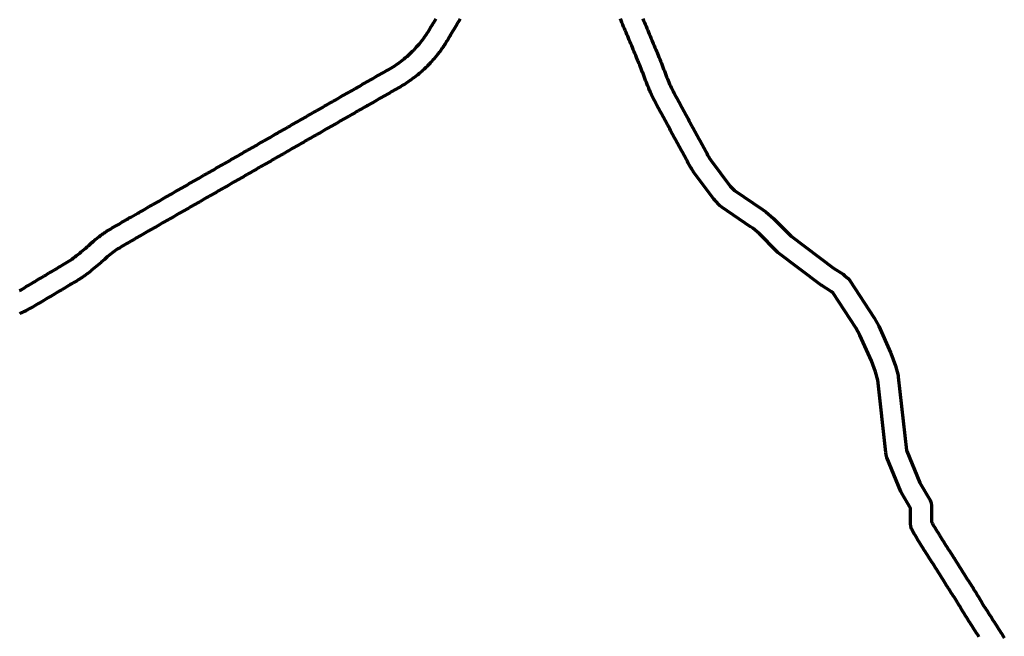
# Model space of a CAD drawing. Header units: metres. Extents: x 98902 to 136161, y 449037 to 499677.
# Tile 35 of 200: x 103816 to 106648, y 494222 to 495995. Entities that reach past the tile are written whole.
import ezdxf

# ---------------------------------------------------------------- set-up
doc = ezdxf.new("R2010")
doc.units = ezdxf.units.M
doc.layers.add('B-WE-OG-INFO_EIS VOORZORGSMAATREGEL-GV', color=7, linetype='Continuous', lineweight=70, true_color=0xfa194b)

msp = doc.modelspace()

# ---------------------------------------------------------------- linework, layer by layer
at = {"layer": 'B-WE-OG-INFO_EIS VOORZORGSMAATREGEL-GV', "flags": 128}
for points in [[(103815.6, 495216.3), (103820.3, 495218.9), (103825.1, 495221.7), (103830.1, 495224.6), (103830.1, 495224.6), (103835.1, 495227.6), (103840.3, 495230.7), (103840.3, 495230.7), (103845.4, 495233.7), (103850.5, 495236.7), (103850.5, 495236.7), (103855.6, 495239.8), (103860.7, 495242.8), (103860.7, 495242.8), (103865.8, 495245.8), (103870.9, 495248.8), (103870.9, 495248.8), (103876, 495251.9), (103876, 495251.9), (103881.1, 495254.9), (103881.1, 495254.9), (103886.2, 495257.9), (103891.3, 495261), (103891.3, 495261), (103896.4, 495264), (103896.4, 495264), (103901.5, 495267), (103906.6, 495270.1), (103911.7, 495273.1), (103916.8, 495276.1), (103921.9, 495279.2), (103927, 495282.2), (103932.1, 495285.2), (103932.1, 495285.2), (103933.2, 495285.9), (103933.2, 495285.9), (103938.4, 495289), (103943.6, 495292), (103943.6, 495292), (103948.6, 495295), (103953.3, 495297.9), (103957.9, 495300.8), (103962.5, 495303.8), (103967, 495307), (103971.4, 495310.1), (103975.9, 495313.4), (103980.2, 495316.7), (103984.5, 495320.1), (103988.9, 495323.7), (103993.4, 495327.5), (103993.4, 495327.5), (103998.1, 495331.3), (103998.1, 495331.3), (104002.5, 495335), (104006.8, 495338.7), (104010.9, 495342.3), (104015.3, 495346.2), (104015.3, 495346.3), (104019.7, 495350.3), (104019.7, 495350.3), (104019.8, 495350.3), (104024.2, 495354.3), (104024.3, 495354.4), (104024.4, 495354.5), (104028.9, 495358.5), (104029.1, 495358.6), (104029.3, 495358.8), (104033.9, 495362.7), (104034.1, 495362.8), (104034.3, 495363), (104038.9, 495366.9), (104039.2, 495367), (104039.3, 495367.2), (104044, 495370.9), (104044.3, 495371.1), (104044.5, 495371.3), (104049.2, 495374.9), (104049.6, 495375.1), (104049.8, 495375.4), (104054.7, 495378.9), (104055.1, 495379.1), (104055.4, 495379.4), (104060.4, 495382.8), (104060.8, 495382.9), (104061, 495383.2), (104066.1, 495386.4), (104066.3, 495386.5), (104066.5, 495386.7), (104071.6, 495389.9), (104071.8, 495390), (104072, 495390.2), (104077.2, 495393.2), (104077.3, 495393.3), (104077.3, 495393.3), (104082.5, 495396.3), (104082.5, 495396.4), (104084.2, 495397.4), (104084.2, 495397.4), (104089.4, 495400.4), (104089.4, 495400.4), (104094.6, 495403.5), (104094.7, 495403.5), (104094.7, 495403.6), (104099.9, 495406.6), (104100, 495406.6), (104100.1, 495406.7), (104105.3, 495409.6), (104110.5, 495412.6), (104115.7, 495415.6), (104115.7, 495415.6), (104120.9, 495418.6), (104126.1, 495421.6), (104126.1, 495421.6), (104126.1, 495421.6), (104127.4, 495422.3), (104131.3, 495425.7), (104136.1, 495427.3), (104156.5, 495439), (104157.2, 495439.3), (104157.7, 495439.7), (104162.9, 495442.7), (104168.2, 495445.7), (104173.4, 495448.7), (104178.6, 495451.7), (104183.9, 495454.7), (104189.1, 495457.7), (104194.3, 495460.7), (104194.3, 495460.7), (104199.6, 495463.7), (104204.8, 495466.7), (104210, 495469.7), (104215.3, 495472.7), (104220.5, 495475.7), (104225.8, 495478.7), (104231, 495481.7), (104236.2, 495484.7), (104241.5, 495487.7), (104246.7, 495490.8), (104251.9, 495493.8), (104251.9, 495493.8), (104257.2, 495496.8), (104257.2, 495496.8), (104257.2, 495496.8), (104262.4, 495499.8), (104262.4, 495499.8), (104267.6, 495502.8), (104267.6, 495502.8), (104272.9, 495505.8), (104272.9, 495505.8), (104278.1, 495508.8), (104278.1, 495508.8), (104283.4, 495511.8), (104288.6, 495514.8), (104288.6, 495514.8), (104293.8, 495517.8), (104299.1, 495520.8), (104299.1, 495520.8), (104304.3, 495523.8), (104309.5, 495526.8), (104314.8, 495529.8), (104314.8, 495529.8), (104320, 495532.8), (104325.2, 495535.8), (104325.2, 495535.8), (104330.5, 495538.8), (104335.7, 495541.8), (104341, 495544.8), (104341, 495544.8), (104346.2, 495547.8), (104351.4, 495550.8), (104356.7, 495553.8), (104361.9, 495556.8), (104367.1, 495559.8), (104367.1, 495559.8), (104372.4, 495562.8), (104377.6, 495565.8), (104382.8, 495568.8), (104388.1, 495571.8), (104388.1, 495571.8), (104393.3, 495574.8), (104398.6, 495577.8), (104403.8, 495580.8), (104409, 495583.8), (104409, 495583.8), (104414.3, 495586.8), (104419.5, 495589.8), (104424.7, 495592.8), (104424.7, 495592.8), (104430, 495595.8), (104430, 495595.8), (104435.2, 495598.8), (104435.2, 495598.8), (104440.5, 495601.8), (104445.7, 495604.8), (104450.9, 495607.8), (104456.2, 495610.8), (104461.4, 495613.8), (104461.4, 495613.8), (104466.6, 495616.8), (104471.9, 495619.8), (104477.1, 495622.8), (104482.3, 495625.8), (104487.6, 495628.8), (104487.6, 495628.8), (104492.8, 495631.8), (104492.8, 495631.8), (104498.1, 495634.8), (104503.3, 495637.8), (104508.5, 495640.8), (104513.8, 495643.8), (104513.8, 495643.8), (104519, 495646.8), (104524.2, 495649.8), (104529.5, 495652.8), (104529.5, 495652.9), (104534.7, 495655.9), (104534.7, 495655.9), (104539.9, 495658.8), (104545.2, 495661.9), (104550.4, 495664.9), (104555.6, 495667.9), (104555.6, 495667.9), (104556.8, 495668.5), (104556.8, 495668.5), (104562, 495671.5), (104567.2, 495674.5), (104572.4, 495677.5), (104577.6, 495680.5), (104577.6, 495680.5), (104582.8, 495683.5), (104582.8, 495683.5), (104588, 495686.5), (104593.2, 495689.5), (104598.4, 495692.4), (104603.6, 495695.4), (104603.6, 495695.4), (104608.8, 495698.4), (104614, 495701.4), (104614, 495701.4), (104619.2, 495704.4), (104619.2, 495704.4), (104619.3, 495704.4), (104624.5, 495707.4), (104624.5, 495707.4), (104624.5, 495707.4), (104629.7, 495710.4), (104634.9, 495713.4), (104640.1, 495716.3), (104645.3, 495719.3), (104650.5, 495722.3), (104655.7, 495725.3), (104660.9, 495728.2), (104666.1, 495731.2), (104671.3, 495734.2), (104676.5, 495737.2), (104681.8, 495740.2), (104687, 495743.1), (104687, 495743.1), (104692.2, 495746.1), (104697.4, 495749.1), (104702.6, 495752.1), (104707.8, 495755.1), (104713, 495758), (104718.2, 495761), (104723.4, 495764), (104728.6, 495767), (104733.8, 495769.9), (104739, 495772.9), (104739, 495772.9), (104744.2, 495775.9), (104749.4, 495778.9), (104754.7, 495781.9), (104754.7, 495781.9), (104759.9, 495784.8), (104765.1, 495787.8), (104770.3, 495790.8), (104775.5, 495793.8), (104780.7, 495796.7), (104785.9, 495799.7), (104787.1, 495800.4), (104787.1, 495800.4), (104792.3, 495803.4), (104792.3, 495803.4), (104797.6, 495806.4), (104797.6, 495806.4), (104802.8, 495809.4), (104802.8, 495809.4), (104808, 495812.4), (104808, 495812.4), (104813.3, 495815.4), (104813.3, 495815.4), (104818.5, 495818.4), (104823.8, 495821.4), (104823.8, 495821.4), (104829, 495824.4), (104829, 495824.4), (104834.2, 495827.4), (104834.3, 495827.4), (104839.5, 495830.4), (104839.5, 495830.4), (104844.7, 495833.4), (104850, 495836.4), (104850, 495836.4), (104855.2, 495839.4), (104855.2, 495839.4), (104860.4, 495842.4), (104860.5, 495842.4), (104865.7, 495845.4), (104870.9, 495848.4), (104870.9, 495848.4), (104876.2, 495851.4), (104876.2, 495851.4), (104881.1, 495854.2), (104886, 495857.1), (104890.7, 495860), (104895.3, 495862.9), (104899.9, 495866), (104904.5, 495869.2), (104908.9, 495872.3), (104913.4, 495875.6), (104917.7, 495879), (104922.1, 495882.5), (104926.3, 495886), (104930.4, 495889.5), (104934.6, 495893.2), (104938.7, 495897), (104942.7, 495900.8), (104946.6, 495904.6), (104950.5, 495908.5), (104954.3, 495912.6), (104958, 495916.7), (104961.7, 495920.8), (104965.3, 495925), (104968.8, 495929.2), (104972.2, 495933.5), (104975.6, 495937.9), (104978.9, 495942.4), (104982.1, 495946.8), (104985.2, 495951.4), (104988.3, 495956), (104991.3, 495960.7), (104994.2, 495965.4), (104997.2, 495970.4), (104997.2, 495970.4), (105000.3, 495975.6), (105000.3, 495975.6), (105003.4, 495980.7), (105003.4, 495980.8), (105004.1, 495981.9), (105007.1, 495987), (105010.2, 495992.1), (105010.2, 495992.1), (105013.3, 495997.3)], [(105083.1, 495997.2), (105080.1, 495992.1), (105080.1, 495992.1), (105077, 495986.9), (105073.9, 495981.8), (105070.9, 495976.7), (105067.8, 495971.6), (105064.8, 495966.5), (105064.7, 495966.5), (105061.7, 495961.3), (105058.6, 495956.2), (105055.6, 495951.1), (105055.6, 495951.1), (105054.9, 495949.9), (105051.8, 495944.8), (105051.8, 495944.8), (105048.7, 495939.6), (105048.7, 495939.6), (105048.6, 495939.5), (105045.5, 495934.4), (105045.4, 495934.2), (105045.4, 495934.1), (105042.2, 495928.9), (105042, 495928.7), (105041.9, 495928.5), (105038.7, 495923.4), (105038.5, 495923.2), (105038.4, 495923), (105035, 495918), (105034.9, 495917.8), (105034.8, 495917.5), (105031.3, 495912.6), (105031.2, 495912.4), (105031, 495912.1), (105027.5, 495907.2), (105027.3, 495907), (105027.2, 495906.8), (105023.6, 495902), (105023.4, 495901.8), (105023.3, 495901.5), (105019.6, 495896.8), (105019.4, 495896.6), (105019.3, 495896.4), (105015.5, 495891.6), (105015.3, 495891.4), (105015.2, 495891.2), (105011.4, 495886.6), (105011.2, 495886.4), (105011, 495886.2), (105007.1, 495881.6), (105006.9, 495881.4), (105006.8, 495881.2), (105002.8, 495876.7), (105002.6, 495876.5), (105002.4, 495876.3), (104998.3, 495871.8), (104998.1, 495871.7), (104998, 495871.5), (104993.8, 495867.1), (104993.6, 495866.9), (104993.5, 495866.7), (104989.2, 495862.4), (104989, 495862.3), (104988.9, 495862), (104984.6, 495857.8), (104984.4, 495857.7), (104984.2, 495857.4), (104979.8, 495853.3), (104979.6, 495853.1), (104979.4, 495852.9), (104975, 495848.8), (104974.8, 495848.7), (104974.6, 495848.5), (104970.1, 495844.5), (104969.9, 495844.4), (104969.7, 495844.2), (104965.1, 495840.2), (104964.9, 495840.1), (104964.7, 495839.9), (104960.1, 495836.1), (104959.8, 495835.9), (104959.7, 495835.7), (104955, 495832), (104954.7, 495831.8), (104954.5, 495831.6), (104949.8, 495828), (104949.5, 495827.8), (104949.3, 495827.6), (104944.5, 495824), (104944.3, 495823.9), (104944.1, 495823.7), (104939.2, 495820.2), (104938.9, 495820.1), (104938.7, 495819.9), (104933.8, 495816.5), (104933.6, 495816.4), (104933.4, 495816.2), (104928.3, 495812.9), (104928.1, 495812.8), (104927.9, 495812.6), (104922.8, 495809.3), (104922.6, 495809.2), (104922.4, 495809), (104917.2, 495805.9), (104917, 495805.8), (104916.8, 495805.6), (104911.6, 495802.5), (104911.4, 495802.5), (104911.3, 495802.3), (104906, 495799.3), (104906, 495799.3), (104906, 495799.3), (104900.7, 495796.3), (104900.7, 495796.3), (104895.5, 495793.3), (104895.5, 495793.3), (104890.2, 495790.3), (104890.2, 495790.3), (104885, 495787.3), (104879.8, 495784.3), (104874.5, 495781.3), (104869.3, 495778.3), (104864, 495775.3), (104864, 495775.3), (104858.8, 495772.3), (104858.8, 495772.3), (104853.6, 495769.3), (104853.6, 495769.3), (104848.3, 495766.3), (104848.3, 495766.3), (104843.1, 495763.3), (104843.1, 495763.3), (104837.8, 495760.3), (104832.6, 495757.3), (104832.6, 495757.3), (104827.4, 495754.3), (104827.3, 495754.3), (104822.1, 495751.3), (104816.9, 495748.3), (104815.7, 495747.6), (104815.7, 495747.6), (104810.5, 495744.7), (104805.3, 495741.7), (104800.1, 495738.7), (104794.9, 495735.7), (104789.7, 495732.8), (104784.4, 495729.8), (104784.4, 495729.8), (104779.2, 495726.8), (104779.2, 495726.8), (104774, 495723.8), (104768.8, 495720.8), (104768.8, 495720.8), (104763.6, 495717.9), (104758.4, 495714.9), (104753.2, 495711.9), (104748, 495708.9), (104742.8, 495705.9), (104737.6, 495703), (104732.4, 495700), (104727.2, 495697), (104722, 495694), (104716.8, 495691.1), (104716.8, 495691.1), (104711.5, 495688.1), (104711.5, 495688.1), (104706.3, 495685.1), (104701.1, 495682.1), (104695.9, 495679.1), (104690.7, 495676.2), (104685.5, 495673.2), (104685.5, 495673.2), (104680.3, 495670.2), (104680.3, 495670.2), (104675.1, 495667.2), (104669.9, 495664.3), (104664.7, 495661.3), (104659.5, 495658.3), (104654.3, 495655.3), (104654.3, 495655.3), (104649.1, 495652.4), (104649.1, 495652.4), (104643.9, 495649.4), (104638.7, 495646.4), (104638.7, 495646.4), (104633.5, 495643.4), (104633.5, 495643.4), (104628.3, 495640.4), (104623.1, 495637.4), (104617.9, 495634.4), (104612.7, 495631.5), (104612.7, 495631.5), (104607.5, 495628.5), (104607.5, 495628.5), (104602.3, 495625.5), (104597.1, 495622.5), (104591.9, 495619.5), (104586.7, 495616.5), (104585.5, 495615.8), (104580.3, 495612.8), (104575, 495609.8), (104569.8, 495606.8), (104564.6, 495603.8), (104564.6, 495603.8), (104564.6, 495603.8), (104559.3, 495600.8), (104554.1, 495597.8), (104554.1, 495597.8), (104548.8, 495594.8), (104543.6, 495591.8), (104538.4, 495588.8), (104533.1, 495585.8), (104533.1, 495585.8), (104527.9, 495582.8), (104527.9, 495582.8), (104522.7, 495579.8), (104522.7, 495579.8), (104517.4, 495576.8), (104512.2, 495573.8), (104512.2, 495573.8), (104506.9, 495570.8), (104501.7, 495567.8), (104496.5, 495564.8), (104491.2, 495561.8), (104491.2, 495561.8), (104486, 495558.8), (104486, 495558.8), (104480.8, 495555.8), (104475.5, 495552.8), (104470.3, 495549.8), (104465.1, 495546.8), (104459.8, 495543.8), (104459.8, 495543.8), (104454.6, 495540.8), (104449.3, 495537.8), (104449.3, 495537.8), (104444.1, 495534.8), (104438.9, 495531.8), (104433.6, 495528.8), (104433.6, 495528.8), (104428.4, 495525.8), (104423.2, 495522.8), (104417.9, 495519.7), (104412.7, 495516.7), (104412.7, 495516.7), (104407.5, 495513.7), (104407.5, 495513.7), (104402.2, 495510.7), (104397, 495507.7), (104391.7, 495504.7), (104391.7, 495504.7), (104386.5, 495501.7), (104381.3, 495498.7), (104376, 495495.7), (104370.8, 495492.7), (104370.8, 495492.7), (104365.6, 495489.7), (104365.6, 495489.7), (104360.3, 495486.7), (104355.1, 495483.7), (104355.1, 495483.7), (104349.9, 495480.7), (104349.8, 495480.7), (104344.6, 495477.7), (104339.4, 495474.7), (104339.4, 495474.7), (104334.1, 495471.7), (104328.9, 495468.7), (104328.9, 495468.7), (104323.7, 495465.7), (104318.4, 495462.7), (104313.2, 495459.7), (104313.2, 495459.7), (104308, 495456.7), (104308, 495456.7), (104302.7, 495453.7), (104297.5, 495450.7), (104292.2, 495447.7), (104292.2, 495447.7), (104287, 495444.7), (104287, 495444.7), (104281.8, 495441.7), (104281.8, 495441.7), (104276.5, 495438.7), (104271.3, 495435.7), (104266.1, 495432.7), (104260.8, 495429.7), (104255.6, 495426.7), (104250.4, 495423.7), (104250.4, 495423.7), (104245.1, 495420.7), (104239.9, 495417.7), (104234.7, 495414.7), (104229.4, 495411.7), (104229.4, 495411.7), (104224.2, 495408.7), (104224.2, 495408.7), (104218.9, 495405.7), (104213.7, 495402.7), (104208.5, 495399.7), (104208.5, 495399.7), (104203.2, 495396.7), (104203.2, 495396.7), (104198, 495393.7), (104198, 495393.7), (104192.8, 495390.7), (104187.5, 495387.7), (104186.9, 495387.4), (104186.3, 495387), (104161.6, 495372.8), (104161.6, 495372.8), (104161.6, 495372.8), (104161.1, 495372.5), (104161.1, 495372.5), (104161.1, 495372.5), (104155.9, 495369.5), (104155.9, 495369.5), (104150.7, 495366.6), (104145.5, 495363.6), (104140.3, 495360.6), (104135.1, 495357.6), (104130, 495354.7), (104125, 495351.7), (104119.9, 495348.7), (104114.7, 495345.7), (104114.7, 495345.7), (104113, 495344.7), (104113, 495344.7), (104107.9, 495341.7), (104103, 495338.7), (104098.4, 495335.9), (104093.8, 495333), (104089.5, 495330), (104085.4, 495327), (104081.1, 495323.8), (104076.8, 495320.4), (104072.6, 495316.9), (104068.4, 495313.3), (104064.2, 495309.6), (104059.9, 495305.7), (104059.9, 495305.7), (104055.5, 495301.7), (104055.5, 495301.7), (104055.4, 495301.7), (104051, 495297.7), (104050.9, 495297.6), (104050.8, 495297.5), (104046.3, 495293.5), (104046, 495293.4), (104045.9, 495293.2), (104041.3, 495289.3), (104041.2, 495289.2), (104041, 495289), (104036.4, 495285.2), (104031.8, 495281.3), (104031.8, 495281.3), (104027.2, 495277.5), (104027.1, 495277.5), (104027.1, 495277.4), (104022.4, 495273.6), (104022.2, 495273.5), (104022, 495273.3), (104017.3, 495269.6), (104017.1, 495269.4), (104016.9, 495269.2), (104012.1, 495265.6), (104011.9, 495265.5), (104011.7, 495265.3), (104006.9, 495261.7), (104006.6, 495261.6), (104006.5, 495261.4), (104001.6, 495257.9), (104001.3, 495257.8), (104001.2, 495257.6), (103996.2, 495254.2), (103996, 495254.1), (103995.8, 495253.9), (103990.8, 495250.6), (103990.5, 495250.5), (103990.3, 495250.3), (103985.3, 495247.1), (103985, 495247), (103984.8, 495246.8), (103979.7, 495243.7), (103979.5, 495243.6), (103979.4, 495243.5), (103974.2, 495240.4), (103969, 495237.4), (103963.9, 495234.3), (103963.9, 495234.3), (103962.7, 495233.6), (103962.7, 495233.6), (103957.6, 495230.6), (103952.5, 495227.6), (103952.5, 495227.6), (103947.4, 495224.5), (103942.3, 495221.5), (103942.3, 495221.5), (103937.2, 495218.5), (103932.1, 495215.4), (103932.1, 495215.4), (103927, 495212.4), (103921.9, 495209.4), (103921.9, 495209.4), (103916.8, 495206.4), (103911.7, 495203.3), (103906.6, 495200.3), (103901.5, 495197.3), (103901.5, 495197.3), (103896.4, 495194.2), (103891.3, 495191.2), (103891.3, 495191.2), (103886.2, 495188.2), (103881.1, 495185.1), (103881.1, 495185.1), (103876, 495182.1), (103876, 495182.1), (103870.9, 495179.1), (103870.9, 495179.1), (103865.8, 495176.1), (103860.7, 495173), (103860.7, 495173), (103860.7, 495173), (103855.6, 495170), (103855.4, 495169.9), (103855.3, 495169.8), (103850.1, 495166.8), (103849.9, 495166.8), (103849.7, 495166.6), (103844.5, 495163.7), (103844.3, 495163.6), (103844.1, 495163.5), (103838.9, 495160.7), (103838.6, 495160.6), (103838.4, 495160.5), (103833.1, 495157.7), (103832.9, 495157.7), (103832.7, 495157.5), (103827.4, 495154.9), (103827.1, 495154.8), (103826.9, 495154.7), (103821.5, 495152.1), (103821.3, 495152.1), (103821.1, 495151.9), (103815.6, 495149.5)], [(106575.1, 494221.1), (106571.9, 494226.2), (106568.6, 494231.2), (106565.3, 494236.3), (106565.3, 494236.3), (106565.3, 494236.3), (106562, 494241.4), (106562, 494241.5), (106562, 494241.5), (106558.7, 494246.6), (106558.7, 494246.6), (106555.5, 494251.7), (106552.2, 494256.8), (106552.2, 494256.8), (106552.2, 494256.8), (106549, 494261.9), (106549, 494261.9), (106548.9, 494261.9), (106545.7, 494267), (106545.7, 494267), (106542.5, 494272.1), (106542.5, 494272.1), (106539.2, 494277.2), (106539.2, 494277.3), (106539.2, 494277.3), (106536, 494282.4), (106535.9, 494282.7), (106535.7, 494282.9), (106532.6, 494288), (106529.5, 494293.2), (106526.3, 494298.3), (106523.2, 494303.5), (106523.2, 494303.5), (106523.2, 494303.5), (106520.1, 494308.7), (106520.1, 494308.7), (106520.1, 494308.7), (106517, 494313.9), (106513.8, 494319), (106510.7, 494324.2), (106507.9, 494328.9), (106504.9, 494333.5), (106501.6, 494338.4), (106498.3, 494343.4), (106495, 494348.5), (106491.6, 494353.5), (106491.6, 494353.6), (106491.6, 494353.6), (106488.3, 494358.6), (106488.1, 494359), (106487.8, 494359.4), (106484.7, 494364.5), (106484.7, 494364.5), (106481.5, 494369.6), (106481.5, 494369.6), (106478.3, 494374.8), (106475.1, 494379.9), (106472, 494385), (106472, 494385), (106468.9, 494390), (106468.9, 494390), (106465.7, 494395.2), (106462.5, 494400.3), (106462.5, 494400.3), (106459.3, 494405.4), (106456.1, 494410.5), (106453, 494415.5), (106449.9, 494420.3), (106449.9, 494420.3), (106446.6, 494425.4), (106443.3, 494430.5), (106443.3, 494430.5), (106440.1, 494435.6), (106440.1, 494435.6), (106436.8, 494440.6), (106436.8, 494440.6), (106433.6, 494445.6), (106433.6, 494445.6), (106430.3, 494450.7), (106430.3, 494450.7), (106427, 494455.7), (106423.7, 494460.8), (106420.4, 494465.9), (106420.4, 494465.9), (106420.4, 494465.9), (106417.1, 494471), (106417, 494471.4), (106416.7, 494471.7), (106413.6, 494476.8), (106413.6, 494476.8), (106410.4, 494482), (106407.3, 494487.2), (106404.2, 494492.3), (106401, 494497.5), (106397.9, 494502.6), (106394.8, 494507.8), (106394.8, 494507.8), (106391.6, 494513), (106389.5, 494516.4), (106389.1, 494517.5), (106388.4, 494518.3), (106381.7, 494531.6), (106379.2, 494538.4), (106378.4, 494545.5), (106378.9, 494590.5), (106352.3, 494635.1), (106350.4, 494639), (106310.5, 494736), (106308.4, 494744), (106307.7, 494750.5), (106284.1, 494959.1), (106277.9, 494983.1), (106266.3, 495014), (106232.8, 495088.2), (106221.7, 495108.7), (106156.1, 495208.9), (106150.7, 495213.8), (106123.6, 495230.8), (106122.7, 495231.7), (106121.5, 495232.2), (105997.1, 495326.1), (105993.9, 495328.9), (105943, 495380.3), (105924.9, 495395.4), (105918.7, 495399.7), (105835.7, 495456.4), (105831.1, 495460.2), (105815.7, 495476.1), (105813.2, 495479), (105755.1, 495556.1), (105748.4, 495566.9), (105748.2, 495567.5), (105747.8, 495567.9), (105745.8, 495571.3), (105745.6, 495571.9), (105745.2, 495572.3), (105742.4, 495577.5), (105739.5, 495582.7), (105739.5, 495582.7), (105736.7, 495587.9), (105736.7, 495587.9), (105733.9, 495593.1), (105731.1, 495598.3), (105728.3, 495603.5), (105728.3, 495603.5), (105725.4, 495608.7), (105725.4, 495608.7), (105722.6, 495613.9), (105722.6, 495613.9), (105719.8, 495619.1), (105717, 495624.3), (105714.2, 495629.5), (105711.3, 495634.7), (105708.5, 495639.9), (105705.7, 495645.1), (105705.7, 495645.1), (105702.9, 495650.3), (105700, 495655.5), (105697.2, 495660.7), (105697.2, 495660.7), (105694.4, 495665.9), (105691.5, 495671.1), (105691.5, 495671.1), (105688.7, 495676.3), (105685.9, 495681.5), (105685.9, 495681.5), (105685.9, 495681.5), (105683.1, 495686.7), (105683, 495686.8), (105682.9, 495686.9), (105682.2, 495688.3), (105682.2, 495688.3), (105679.4, 495693.5), (105676.6, 495698.8), (105673.8, 495704.1), (105673.8, 495704.1), (105670.9, 495709.4), (105668.1, 495714.7), (105665.3, 495720), (105662.6, 495725.1), (105659.8, 495730.1), (105656.9, 495735.4), (105656.9, 495735.4), (105654, 495740.6), (105651, 495745.8), (105651, 495745.9), (105651, 495746), (105648.1, 495751.3), (105647.9, 495751.7), (105647.7, 495752), (105644.9, 495757.3), (105644.9, 495757.3), (105642.2, 495762.7), (105642.2, 495762.7), (105639.5, 495768), (105639.5, 495768), (105636.7, 495773.4), (105636.7, 495773.5), (105636.6, 495773.6), (105633.9, 495778.9), (105633.8, 495779.5), (105633.4, 495780), (105630.9, 495785.5), (105630.9, 495785.6), (105630.8, 495785.7), (105628.4, 495791.2), (105628.3, 495791.4), (105628.2, 495791.7), (105625.8, 495797.2), (105625.7, 495797.7), (105625.5, 495798.1), (105623.3, 495803.7), (105621.2, 495809.3), (105619, 495814.9), (105619, 495814.9), (105616.8, 495820.5), (105614.7, 495826.1), (105612.5, 495831.6), (105612.5, 495831.7), (105610.3, 495837.2), (105610.3, 495837.3), (105610.3, 495837.3), (105608.2, 495842.9), (105608.2, 495842.9), (105608.1, 495842.9), (105606, 495848.5), (105604, 495853.7), (105601.9, 495858.7), (105599.6, 495864.2), (105597.2, 495869.7), (105597.2, 495869.8), (105597.1, 495870), (105594.8, 495875.5), (105594.6, 495876.2), (105594.2, 495876.9), (105592.5, 495881.7), (105590.5, 495886.5), (105590.5, 495886.5), (105588.2, 495892), (105585.8, 495897.5), (105583.5, 495903), (105583.4, 495903.1), (105583.4, 495903.2), (105581.1, 495908.7), (105581, 495909.4), (105580.6, 495909.9), (105578.8, 495914.9), (105576.7, 495919.8), (105576.7, 495919.8), (105574.4, 495925.3), (105572.1, 495930.8), (105572.1, 495930.8), (105569.7, 495936.3), (105567.4, 495941.9), (105567.3, 495942), (105567.2, 495942.2), (105565.1, 495947.5), (105562.8, 495952.9), (105562.8, 495952.9), (105560.4, 495958.4), (105560.4, 495958.4), (105558.1, 495963.9), (105555.7, 495969.4), (105553.4, 495975), (105551, 495980.5), (105551, 495980.8), (105550.8, 495981), (105548.6, 495986.6), (105548.5, 495986.7), (105548.5, 495986.8), (105546.3, 495992.4), (105544.1, 495998)], [(105608.6, 495998.5), (105610.9, 495992.9), (105613.3, 495987.4), (105613.3, 495987.4), (105615.6, 495981.9), (105615.6, 495981.9), (105618, 495976.4), (105618, 495976.4), (105620.3, 495970.9), (105620.4, 495970.6), (105620.5, 495970.5), (105622.7, 495965.1), (105625, 495959.7), (105627.3, 495954.2), (105627.3, 495954.2), (105629.7, 495948.7), (105632, 495943.1), (105632, 495943.1), (105634.3, 495937.6), (105634.5, 495936.9), (105634.9, 495936.3), (105636.7, 495931.3), (105638.8, 495926.3), (105641.1, 495920.9), (105643.4, 495915.4), (105645.7, 495909.9), (105645.7, 495909.9), (105648.1, 495904.4), (105648.3, 495903.5), (105648.7, 495902.8), (105650.5, 495897.8), (105652.4, 495893.1), (105654.7, 495887.7), (105657.1, 495882.2), (105657.1, 495882.1), (105657.2, 495882), (105659.5, 495876.5), (105659.6, 495876.1), (105659.8, 495875.7), (105662, 495870.1), (105662, 495870.1), (105664.1, 495864.5), (105664.1, 495864.5), (105666.3, 495858.9), (105666.3, 495858.9), (105668.4, 495853.3), (105668.5, 495853.3), (105670.6, 495847.7), (105672.8, 495842.1), (105674.9, 495836.5), (105674.9, 495836.5), (105677.1, 495830.9), (105679.3, 495825.3), (105679.3, 495825.3), (105681.3, 495820.1), (105683.3, 495815.3), (105685.6, 495810.2), (105687.8, 495805.4), (105690.2, 495800.6), (105692.9, 495795.4), (105695.6, 495790.1), (105698.3, 495784.7), (105698.3, 495784.7), (105700.9, 495779.7), (105703.6, 495774.8), (105703.6, 495774.8), (105706.4, 495769.7), (105709.3, 495764.5), (105709.3, 495764.5), (105712.2, 495759.2), (105715.2, 495754), (105715.2, 495753.8), (105715.4, 495753.6), (105718.2, 495748.3), (105718.2, 495748.3), (105718.2, 495748.3), (105721.1, 495743), (105721.1, 495743), (105723.9, 495737.7), (105726.7, 495732.4), (105726.7, 495732.4), (105729.5, 495727.1), (105729.5, 495727.1), (105732.4, 495721.8), (105732.4, 495721.8), (105735.2, 495716.5), (105735.2, 495716.5), (105735.2, 495716.5), (105735.8, 495715.2), (105738.6, 495710.2), (105738.6, 495710.2), (105741.4, 495705), (105744.3, 495699.8), (105747.1, 495694.6), (105747.1, 495694.6), (105749.9, 495689.4), (105752.7, 495684.2), (105755.6, 495679), (105758.4, 495673.8), (105758.4, 495673.8), (105761.2, 495668.6), (105761.2, 495668.6), (105764, 495663.4), (105766.9, 495658.2), (105769.7, 495653), (105769.7, 495653), (105772.5, 495647.8), (105772.5, 495647.8), (105775.4, 495642.6), (105775.4, 495642.5), (105775.4, 495642.5), (105778.2, 495637.3), (105778.2, 495637.3), (105778.2, 495637.3), (105781, 495632.1), (105783.8, 495626.9), (105786.7, 495621.7), (105786.7, 495621.7), (105789.5, 495616.5), (105789.5, 495616.5), (105792.3, 495611.3), (105792.3, 495611.3), (105795.1, 495606.1), (105797.7, 495601.4), (105799.4, 495598.5), (105799.5, 495598.1), (105799.8, 495597.8), (105803.9, 495590.9), (105860, 495516.6), (105872, 495504.2), (105952.5, 495449.2), (105962.3, 495442.4), (105984.7, 495423.5), (106035, 495372.7), (106156.6, 495280.9), (106184.8, 495263.2), (106188.8, 495260.1), (106199.1, 495250.9), (106204.2, 495245), (106273.9, 495138.4), (106287.1, 495113.8), (106321.4, 495037.8), (106321.6, 495036.8), (106322.1, 495036), (106335.5, 494999.8), (106342.7, 494972.2), (106343.5, 494968), (106367.3, 494757.3), (106367.6, 494754.9), (106405.1, 494663.9), (106434.8, 494613.9), (106437.9, 494606.4), (106439, 494598.3), (106438.5, 494552.3), (106441.4, 494546.6), (106442.9, 494544.1), (106446, 494539), (106449.2, 494533.8), (106449.2, 494533.8), (106452.3, 494528.6), (106455.4, 494523.5), (106455.4, 494523.5), (106458.6, 494518.3), (106461.7, 494513.2), (106464.8, 494508), (106467.7, 494503.2), (106470.8, 494498.5), (106470.8, 494498.5), (106474.1, 494493.5), (106477.3, 494488.4), (106480.6, 494483.3), (106483.9, 494478.3), (106483.9, 494478.3), (106483.9, 494478.3), (106487.2, 494473.2), (106487.2, 494473.2), (106487.2, 494473.1), (106490.5, 494468.1), (106490.5, 494468.1), (106493.8, 494463), (106493.8, 494463), (106497, 494457.9), (106500.3, 494452.9), (106500.3, 494452.8), (106500.3, 494452.8), (106503.6, 494447.8), (106503.7, 494447.6), (106503.8, 494447.4), (106507, 494442.3), (106510.2, 494437.2), (106510.2, 494437.1), (106513.4, 494432), (106513.4, 494432), (106516.6, 494426.9), (106519.8, 494421.8), (106519.8, 494421.7), (106519.8, 494421.7), (106523, 494416.6), (106523, 494416.6), (106523, 494416.5), (106526.2, 494411.4), (106526.2, 494411.4), (106529.4, 494406.3), (106529.4, 494406.3), (106532.5, 494401.1), (106535.7, 494396), (106538.6, 494391.3), (106541.7, 494386.5), (106541.7, 494386.5), (106545, 494381.6), (106545, 494381.6), (106548.3, 494376.6), (106551.7, 494371.5), (106551.7, 494371.5), (106555, 494366.5), (106555.1, 494366.4), (106555.1, 494366.3), (106558.4, 494361.2), (106558.6, 494360.8), (106558.9, 494360.4), (106562.1, 494355.2), (106562.1, 494355.2), (106565.2, 494350.1), (106565.2, 494350.1), (106568.3, 494344.9), (106571.4, 494339.7), (106571.4, 494339.7), (106574.6, 494334.6), (106574.6, 494334.6), (106577.7, 494329.4), (106580.8, 494324.3), (106583.9, 494319.1), (106583.9, 494319.1), (106586.9, 494314.1), (106589.9, 494309.3), (106593.2, 494304.3), (106593.2, 494304.2), (106596.4, 494299.2), (106599.6, 494294.1), (106599.6, 494294.1), (106602.8, 494289), (106602.8, 494289), (106606.1, 494284), (106606.1, 494284), (106609.3, 494278.9), (106609.3, 494278.9), (106612.5, 494273.9), (106615.8, 494268.8), (106615.8, 494268.8), (106619, 494263.8), (106622.3, 494258.7), (106625.6, 494253.6), (106625.6, 494253.6), (106628.8, 494248.6), (106628.8, 494248.6), (106632.1, 494243.5), (106635.4, 494238.4), (106635.4, 494238.3), (106635.6, 494238.1), (106638.8, 494233), (106638.8, 494233), (106638.8, 494232.9), (106642, 494227.9), (106645.1, 494222.9), (106645.1, 494222.9), (106648.3, 494217.9)]]:
    msp.add_lwpolyline(points, dxfattribs=at)

doc.saveas('drawing.dxf')
